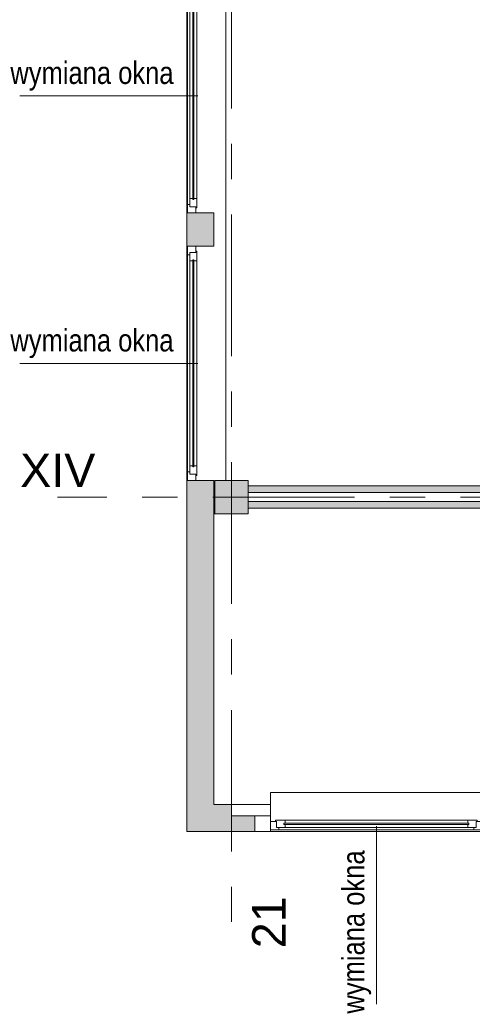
# Model space of a CAD drawing. Header units: centimetres. Extents: x -1403 to 22166, y -8842 to 3590.
# Tile 2 of 23: x -1403 to -997, y -47 to 837. Entities that reach past the tile are written whole.
import ezdxf

# ---------------------------------------------------------------- set-up
doc = ezdxf.new("R2010")
doc.units = ezdxf.units.CM
doc.linetypes.add('Oś', pattern=[222.25, 127, -31.75, 31.75, -31.75])
doc.linetypes.add('Wyburzenia', pattern=[35, 20, -15])
for name, color, linetype, lineweight in [('A-GLAZ', 151, 'Wyburzenia', 9), ('A-GLAZ-IDEN', 152, 'Continuous', 13), ('A-WALL', 113, 'Continuous', 13), ('A-WALL-PATT', 111, 'Continuous', 13), ('S-COLS', 52, 'Continuous', 13), ('S-GRID', 1, 'Continuous', 13), ('S-GRID-IDEN', 1, 'Continuous', 13)]:
    doc.layers.add(name, color=color, linetype=linetype, lineweight=lineweight)
doc.styles.add('Arial Narrow_1', font='ARIALN.TTF', dxfattribs={"height": 0.2})
doc.styles.add('Arial_1', font='arial.ttf', dxfattribs={"height": 30})

# ---------------------------------------------------------------- blocks, each defined once
blk = doc.blocks.new('M_Concrete-Square-Column - 300 x 300mm-1794509-5_piętro III __10_50 m_ - wyburzenia i zamurowania')
at = {"layer": 'S-COLS', "lineweight": 9}
blk.add_hatch(color=254, dxfattribs=at).paths.add_polyline_path([(-15, -15), (15, -15), (15, 15), (-15, 15), (-15, 7.14)], flags=0)
for p, q in [((15, 15), (-15, 15)), ((-15, 15), (-15, -15)), ((15, -15), (15, 15)), ((-15, -15), (15, -15))]:
    blk.add_line(p, q, dxfattribs=at)
blk = doc.blocks.new('Okno - automatyczna etykieta - 190x181  _nietypowy podział_-2208509-5_piętro III __10_50 m_ - wyburzenia i zamurowania')
at = {"layer": 'A-GLAZ', "color": 7, "linetype": 'Continuous'}
for p, q in [((-87.5, 5.5), (-95, 5.5)), ((-95, 5.5), (-95, -2)), ((-95, 5.5), (95, 5.5)), ((-82, 3.5), (-89.5, 3.5)), ((-89.5, 3.5), (-89.5, -2)), ((-89.5, -2), (-89.5, 3.5)), ((-89.5, 3.5), (-87.5, 3.5)), ((-87.5, 3.5), (-87.5, 5.5)), ((87.5, 5.5), (-87.5, 5.5)), ((83, 0.75), (-83, 0.75)), ((-83, 0.75), (-83, -0.25)), ((-83, -0.25), (-83, 0.75)), ((-83, 0.75), (-82, 0.75)), ((-82, 0.75), (-82, 3.5)), ((82, 3.5), (-82, 3.5)), ((89.5, 3.5), (82, 3.5)), ((82, 3.5), (82, 0.75)), ((82, 0.75), (83, 0.75)), ((83, -0.25), (83, 0.75)), ((83, 0.75), (83, -0.25)), ((95, 5.5), (87.5, 5.5)), ((87.5, 5.5), (87.5, 3.5)), ((87.5, 3.5), (89.5, 3.5)), ((89.5, -2), (89.5, 3.5)), ((89.5, 3.5), (89.5, -2)), ((95, -2), (95, 5.5)), ((-95, -2), (-89.5, -2)), ((-95, -26), (-95, -7)), ((-89.5, -2), (-90.5, -2)), ((-90.5, -2), (-90.5, -3)), ((-90.5, -3), (-82, -3)), ((-83, -0.25), (83, -0.25)), ((-82, -0.25), (-83, -0.25)), ((-82, -3), (-82, -0.25)), ((82, -3), (-82, -3)), ((82, -0.25), (82, -3)), ((83, -0.25), (82, -0.25)), ((82, -3), (90.5, -3)), ((90.5, -2), (89.5, -2)), ((89.5, -2), (95, -2)), ((90.5, -3), (90.5, -2)), ((95, -7), (95, -26)), ((-95, -28), (-95, -26)), ((95, -26), (95, -28)), ((-95, -28), (95, -28))]:
    blk.add_line(p, q, dxfattribs=at)
blk = doc.blocks.new('Okno - automatyczna etykieta - 210x165 _nietypowy podział_-2208563-5_piętro III __10_50 m_ - wyburzenia i zamurowania')
at = {"layer": 'A-GLAZ', "color": 7, "linetype": 'Continuous'}
for p, q in [((-97.5, 11.5), (-105, 11.5)), ((-105, 11.5), (-105, 4)), ((-105, 11.5), (105, 11.5)), ((-92, 9.5), (-99.5, 9.5)), ((-99.5, 9.5), (-99.5, 4)), ((-99.5, 4), (-99.5, 9.5)), ((-99.5, 9.5), (-97.5, 9.5)), ((-97.5, 9.5), (-97.5, 11.5)), ((97.5, 11.5), (-97.5, 11.5)), ((-92, 6.75), (-92, 9.5)), ((92, 9.5), (-92, 9.5)), ((99.5, 9.5), (92, 9.5)), ((92, 9.5), (92, 6.75)), ((105, 11.5), (97.5, 11.5)), ((97.5, 11.5), (97.5, 9.5)), ((97.5, 9.5), (99.5, 9.5)), ((99.5, 4), (99.5, 9.5)), ((99.5, 9.5), (99.5, 4)), ((105, 4), (105, 11.5)), ((-105, 4), (-99.5, 4)), ((-99.5, 4), (-100.5, 4)), ((-100.5, 4), (-100.5, 3)), ((-100.5, 3), (-92, 3)), ((93, 6.75), (-93, 6.75)), ((-93, 6.75), (-93, 5.75)), ((-93, 5.75), (-93, 6.75)), ((-93, 6.75), (-92, 6.75)), ((-93, 5.75), (93, 5.75)), ((-92, 5.75), (-93, 5.75)), ((-92, 3), (-92, 5.75)), ((92, 3), (-92, 3)), ((92, 6.75), (93, 6.75)), ((92, 5.75), (92, 3)), ((93, 5.75), (92, 5.75)), ((92, 3), (100.5, 3)), ((93, 5.75), (93, 6.75)), ((93, 6.75), (93, 5.75)), ((100.5, 4), (99.5, 4)), ((99.5, 4), (105, 4)), ((100.5, 3), (100.5, 4))]:
    blk.add_line(p, q, dxfattribs=at)
blk = doc.blocks.new('etykieta wymiana okna - etykieta okno 1S z hp dół-2316400-5_piętro III __10_50 m_ - wyburzenia i zamurowania')
at = {"layer": 'A-GLAZ-IDEN'}
blk.add_line((0, 1.6477), (0, 0.0485), dxfattribs=at)
at = {"layer": 'A-GLAZ-IDEN', "insert": (-0.3068, 1.4291), "char_height": 0.2, "width": 1.409, "attachment_point": 3, "rotation": 90, "line_spacing_factor": 0.949189, "style": 'Arial Narrow_1'}
blk.add_mtext('\\pxqr,t6.35,12.7,19.05,25.4,31.75,38.1,44.45,50.8,57.15,63.5,69.85,76.2,82.55,88.9,95.25,101.6,107.95,114.3,120.65,127,133.35,139.7,146.05,152.4,158.75,165.1,171.45,177.8,184.15,190.5,196.85,203.2;{wymiana okna}', dxfattribs=at)

msp = doc.modelspace()

# ---------------------------------------------------------------- hatches: boundary and pattern name
at = {"layer": 'A-WALL-PATT'}
h = msp.add_hatch(color=9, dxfattribs=at)
h.paths.add_polyline_path([(-1228.62, 393.33), (-1228.62, 423.33), (-1252.62, 423.33), (-1252.62, 393.33)], flags=0)
h.paths.add_polyline_path([(-1252.62, 633.33), (-1228.62, 633.33), (-1228.62, 663.33), (-1252.62, 663.33), (-1252.62, 634.7)], flags=0)
h.paths.add_polyline_path([(-1228.62, 873.33), (-1228.62, 903.33), (-1252.62, 903.33), (-1252.62, 873.33), (-1244.62, 873.33)], flags=0)
h.paths.add_polyline_path([(-1252.62, 1113.33), (-1228.62, 1113.33), (-1228.62, 1143.33), (-1252.62, 1143.33), (-1252.62, 1114.7)], flags=0)
h.paths.add_polyline_path([(-1252.12, 1353.33), (-1228.62, 1353.33), (-1228.62, 1383.33), (-1252.62, 1383.33), (-1252.62, 1353.33)], flags=0)
for points in [[(-720.62, 412.33), (-720.62, 418.33), (-1197.62, 418.33), (-1197.62, 412.33), (-898.33, 412.33)], [(-730.41, 398.33), (-720.62, 398.33), (-720.62, 404.33), (-1197.62, 404.33), (-1197.62, 398.33), (-914.84, 398.33)], [(-1228.62, 132.33), (-1228.62, 393.33), (-1252.62, 393.33), (-1252.62, 132.33)], [(-1252.62, 108.33), (-1212.62, 108.33), (-1212.62, 132.33), (-1252.62, 132.33), (-1252.62, 111.98)]]:
    msp.add_hatch(color=9, dxfattribs=at).paths.add_polyline_path(points, flags=0)
h = msp.add_hatch(color=9, dxfattribs=at)
h.paths.add_polyline_path([(-713.62, 108.33), (-692.62, 108.33), (-692.62, 122.33), (-713.62, 122.33), (-713.62, 120.65)], flags=0)
h.paths.add_polyline_path([(-1191.62, 108.33), (-1191.62, 122.33), (-1212.62, 122.33), (-1212.62, 108.33)], flags=0)
h.paths.add_polyline_path([(-987.62, 108.33), (-917.62, 108.33), (-917.62, 122.33), (-987.62, 122.33), (-987.62, 109.83)], flags=0)

# ---------------------------------------------------------------- linework, layer by layer
at = {"layer": 'A-WALL', "lineweight": 9}
for p, q in [((-1252.62, 903.33), (-1252.62, 108.33)), ((-1217.62, 873.33), (-1217.62, 423.33)), ((-1252.12, 663.33), (-1252.62, 663.33)), ((-1228.62, 663.33), (-1244.62, 663.33)), ((-1228.62, 633.33), (-1228.62, 663.33)), ((-1252.62, 633.33), (-1252.12, 633.33)), ((-1244.62, 633.33), (-1228.62, 633.33)), ((-1252.12, 423.33), (-1252.62, 423.33)), ((-1228.62, 423.33), (-1244.62, 423.33)), ((-1228.62, 132.33), (-1228.62, 423.33)), ((-627.62, 418.33), (-1197.62, 418.33)), ((-1197.62, 412.33), (-720.62, 412.33)), ((-720.62, 404.33), (-1197.62, 404.33)), ((-1197.62, 398.33), (-720.62, 398.33)), ((-1228.62, 393.33), (-1227.62, 393.33)), ((-1228.62, 132.33), (-1177.62, 132.33)), ((-1212.62, 122.33), (-1212.62, 132.33)), ((-1191.62, 122.33), (-1212.62, 122.33)), ((-1252.62, 108.33), (-1191.62, 108.33)), ((-727.62, 108.33), (-1177.62, 108.33))]:
    msp.add_line(p, q, dxfattribs=at)
at = {"layer": 'A-WALL'}
msp.add_line((-1191.62, 108.33), (-1191.62, 122.33), dxfattribs=at)
at = {"layer": 'A-WALL', "color": 1, "linetype": 'Wyburzenia'}
for p, q in [((-1177.62, 122.33), (-1191.62, 122.33)), ((-1191.62, 122.33), (-1191.62, 108.33)), ((-1177.62, 117.33), (-1177.62, 122.33)), ((-1191.62, 108.33), (-1177.62, 108.33)), ((-1177.62, 108.33), (-1177.62, 109.83))]:
    msp.add_line(p, q, dxfattribs=at)
at = {"layer": 'S-GRID', "linetype": 'Oś'}
for p, q in [((-1212.62, 2884.27), (-1212.62, 27.13)), ((1342.46, 408.33), (-1368.76, 408.33))]:
    msp.add_line(p, q, dxfattribs=at)

# ---------------------------------------------------------------- block references
at = {"layer": 'A-GLAZ', "color": 7, "linetype": 'Continuous'}
for name, p, rotation in [('Okno - automatyczna etykieta - 210x165 _nietypowy podział_-2208563-5_piętro III __10_50 m_ - wyburzenia i zamurowania', (-1240.62, 768.33), 89.9999999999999), ('Okno - automatyczna etykieta - 210x165 _nietypowy podział_-2208563-5_piętro III __10_50 m_ - wyburzenia i zamurowania', (-1240.62, 528.33), 89.9999999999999), ('Okno - automatyczna etykieta - 190x181  _nietypowy podział_-2208509-5_piętro III __10_50 m_ - wyburzenia i zamurowania', (-1082.62, 115.33), 180)]:
    msp.add_blockref(name, p, dxfattribs=dict(at, rotation=rotation))
at = {"layer": 'A-GLAZ-IDEN', "xscale": 99.99999999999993, "yscale": 99.99999999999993, "zscale": 99.99999999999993, "rotation": 270.0000000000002}
for p in [(-1407.6, 768.33), (-1407.6, 528.33)]:
    msp.add_blockref('etykieta wymiana okna - etykieta okno 1S z hp dół-2316400-5_piętro III __10_50 m_ - wyburzenia i zamurowania', p, dxfattribs=at)
at = {"layer": 'A-GLAZ-IDEN', "xscale": 99.99999999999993, "yscale": 99.99999999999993, "zscale": 99.99999999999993}
msp.add_blockref('etykieta wymiana okna - etykieta okno 1S z hp dół-2316400-5_piętro III __10_50 m_ - wyburzenia i zamurowania', (-1082.62, -51.65), dxfattribs=at)
at = {"layer": 'S-COLS', "lineweight": 9}
msp.add_blockref('M_Concrete-Square-Column - 300 x 300mm-1794509-5_piętro III __10_50 m_ - wyburzenia i zamurowania', (-1212.62, 408.33), dxfattribs=at)

# ---------------------------------------------------------------- texts
at = {"layer": 'S-GRID-IDEN', "insert": (-1368.59, 432.39), "char_height": 30, "width": 68.1, "attachment_point": 5, "line_spacing_factor": 0.936439, "style": 'Arial_1'}
msp.add_mtext('\\pxqc,t4.23333,8.46667,12.7,16.93333,21.16667,25.4,29.63333,33.86667,38.1,42.33333,46.56667,50.8,55.03333,59.26667,63.5,67.73333,71.96667,76.2,80.43333,84.66667,88.9,93.13333,97.36667,101.6,105.83333,110.06667,114.3,118.53333,122.76667,127,131.23333,135.46667;{XIV}', dxfattribs=at)
at = {"layer": 'S-GRID-IDEN', "insert": (-1179.12, 26.79), "char_height": 30, "width": 48.3, "attachment_point": 5, "rotation": 90, "line_spacing_factor": 0.936439, "style": 'Arial_1'}
msp.add_mtext('\\pxqc,t4.23333,8.46667,12.7,16.93333,21.16667,25.4,29.63333,33.86667,38.1,42.33333,46.56667,50.8,55.03333,59.26667,63.5,67.73333,71.96667,76.2,80.43333,84.66667,88.9,93.13333,97.36667,101.6,105.83333,110.06667,114.3,118.53333,122.76667,127,131.23333,135.46667;{21}', dxfattribs=at)

doc.saveas('drawing.dxf')
